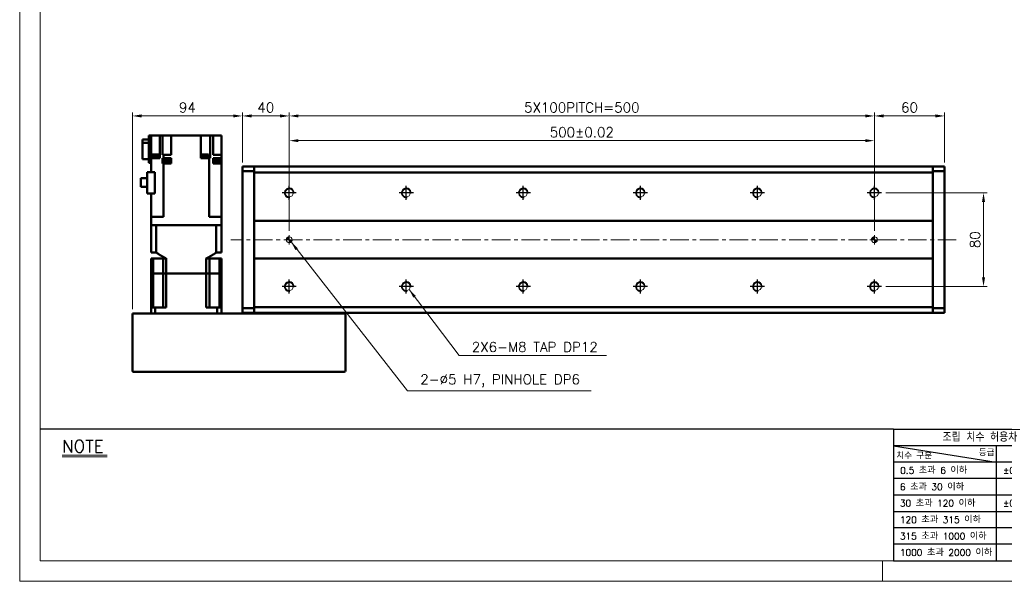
# Model space of a CAD drawing. Header units: millimetres. Extents: x 46891 to 50021, y 6223 to 9571.
# Tile 1 of 5: x 48547 to 49388, y 8529 to 9009. Entities that reach past the tile are written whole.
import ezdxf

# ---------------------------------------------------------------- set-up
doc = ezdxf.new("R2010")
doc.units = ezdxf.units.MM
doc.header["$LTSCALE"] = 0.5
doc.linetypes.add('CENTER', pattern=[50.8, 31.75, -6.35, 6.35, -6.35])
doc.layers.get('0').update_dxf_attribs({"lineweight": 20})
for name, color, linetype, lineweight in [('1', 1, 'CENTER', 13), ('4', 4, 'Continuous', 13), ('외형선(ISO)', 7, 'Continuous', 50)]:
    doc.layers.add(name, color=color, linetype=linetype, lineweight=lineweight)
for name, color, linetype in [('3', 3, 'Continuous'), ('C', 1, 'CENTER'), ('DIM', 4, 'Continuous')]:
    doc.layers.add(name, color=color, linetype=linetype)
doc.styles.add('DSR TEXT', font='romans.shx', dxfattribs={"bigfont": 'whgtxt.shx'})
doc.styles.get("Standard").update_dxf_attribs({"font": 'romans.shx', "bigfont": 'whgtxt.shx'})
doc.dimstyles.new('DSR', dxfattribs={"dimscale": 2, "dimtxt": 3, "dimasz": 3, "dimexe": 0.5, "dimexo": 0.5, "dimgap": 0.5, "dimtad": 1, "dimdsep": 46, "dimtxsty": 'Standard', "dimcen": 2.5, "dimclrd": 4, "dimclre": 4, "dimclrt": 2, "dimadec": 0, "dimazin": 2, "dimtfac": 1, "dimtmove": 0, "dimatfit": 3, "dimfxl": 0, "dimlwd": -1, "dimlwe": -1, "dimarcsym": 0})

# ---------------------------------------------------------------- blocks, each defined once
blk = doc.blocks.new('A$C13F00394')
for p, q in [((-202.34, 25.67), (-191.42, 25.67)), ((-202.34, 25.3), (-191.42, 25.3))]:
    blk.add_line(p, q)
at = {"layer": '3'}
for p, q in [((0, 32), (-207.68, 32)), ((0, 32), (202.32, 32)), ((0, 32), (0, 0)), ((0, 28), (25, 24)), ((43.43, 28), (0, 28)), ((25, 28), (25, 0)), ((43.43, 24), (0, 24)), ((43.43, 20), (0, 20)), ((43.43, 16), (0, 16)), ((0, 12), (129.32, 12)), ((43.43, 8), (0, 8)), ((43.43, 4), (0, 4)), ((0, 0), (202.32, 0))]:
    blk.add_line(p, q, dxfattribs=at)
at = {"color": 0, "style": 'DSR TEXT'}
for s, height, p in [('조립 치수 허용차', 2, (11.97, 29.02)), ('치수 구분', 1.5, (0.69, 24.78)), ('등급', 1.5, (20.77, 25.52)), (' 0.5 초과 6 이하', 1.6, (0.56, 21.19)), (' 6 초과 30 이하', 1.6, (0.49, 17.19)), (' 30 초과 120 이하', 1.6, (0.49, 13.19)), (' 120 초과 315 이하', 1.6, (0.49, 9.19)), (' 315 초과 1000 이하', 1.6, (0.49, 5.19)), (' 1000 초과 2000 이하', 1.6, (0.49, 1.19))]:
    blk.add_text(s, height=height, dxfattribs=at).set_placement(p)
at = {"color": 0, "char_height": 1.6, "attachment_point": 5, "style": 'DSR TEXT'}
for s, insert in [('%%P0.05', (29.85, 22)), ('%%P0.15', (29.85, 14))]:
    blk.add_mtext(s, dxfattribs=dict(at, insert=insert))
at = {"layer": '4', "color": 0, "style": 'DSR TEXT'}
blk.add_text('NOTE', height=3, dxfattribs=at).set_placement((-202.39, 26.38))
blk = doc.blocks.new('A$C1C1952E1')
at = {"color": 1}
blk.add_lwpolyline([(0, 0), (420, 0), (420, 297), (0, 297)], close=True, dxfattribs=at)
at = {"color": 3}
blk.add_lwpolyline([(5, 5), (415, 5), (415, 292), (5, 292)], close=True, dxfattribs=at)
blk = doc.blocks.new('A$C33E56CC6')
h = blk.add_hatch()
h.set_pattern_fill('ANSI31', color=256, style=0)
h.set_pattern_definition([(45, (-7065.45672, -6508.5399), (-0.0883883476, 0.0883883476), [])])
h.paths.add_polyline_path([(4, 6.5, 0.414214), (1.5, 4), (4, 4)])
h.paths.add_polyline_path([(6.5, 4), (4, 4), (4, 1.5, 0.414214)])
blk.add_circle((4, 4), 2.5)
at = {"layer": '1'}
for p, q in [((0, 4), (8, 4)), ((4, 0), (4, 8))]:
    blk.add_line(p, q, dxfattribs=at)
blk = doc.blocks.new('tap8')
blk.add_circle((0, 0), 3.4)
at = {"layer": 'C', "color": 1, "linetype": 'CENTER'}
for p, q in [((-6.05, 0), (6.05, 0)), ((0, -6.05), (0, 6.05))]:
    blk.add_line(p, q, dxfattribs=at)
at = {"layer": 'DIM', "color": 3}
blk.add_arc((0, 0), 4, 263.84551, 189.43144, dxfattribs=at)
blk = doc.blocks.new('*D90')
at = {"color": 1, "linetype": 'ByBlock'}
for p, q in [((48776.97, 8828.41), (48776.97, 8908.43)), ((48784.77, 8905.43), (49269.17, 8905.43)), ((49276.97, 8828.41), (49276.97, 8908.43))]:
    blk.add_line(p, q, dxfattribs=at)
at = {"color": 1}
for points in [[(48784.77, 8906.73), (48784.77, 8904.13), (48776.97, 8905.43)], [(49269.17, 8906.73), (49269.17, 8904.13), (49276.97, 8905.43)]]:
    blk.add_solid(points, dxfattribs=at)
at = {"layer": 'Defpoints', "color": 0}
for p in [(49276.97, 8905.43), (48776.97, 8824.81), (49276.97, 8824.81)]:
    blk.add_point(p, dxfattribs=at)
at = {"color": 3, "insert": (49026.97, 8912.63), "char_height": 8.4, "attachment_point": 5, "style": 'DSR TEXT'}
blk.add_mtext('500%%P0.02', dxfattribs=at)
blk = doc.blocks.new('*D91')
at = {"color": 1, "linetype": 'ByBlock'}
for p, q in [((48776.97, 8872.02), (48776.97, 8929.55)), ((48784.77, 8926.55), (49269.17, 8926.55)), ((49276.97, 8872.02), (49276.97, 8929.55))]:
    blk.add_line(p, q, dxfattribs=at)
at = {"color": 1}
for points in [[(48784.77, 8927.85), (48784.77, 8925.25), (48776.97, 8926.55)], [(49269.17, 8927.85), (49269.17, 8925.25), (49276.97, 8926.55)]]:
    blk.add_solid(points, dxfattribs=at)
at = {"layer": 'Defpoints', "color": 0}
for p in [(49276.97, 8926.55), (48776.97, 8868.42), (49276.97, 8868.42)]:
    blk.add_point(p, dxfattribs=at)
at = {"color": 3, "insert": (49026.97, 8933.75), "char_height": 8.4, "attachment_point": 5, "style": 'DSR TEXT'}
blk.add_mtext('5X100PITCH=500', dxfattribs=at)
blk = doc.blocks.new('*D92')
at = {"color": 1, "linetype": 'ByBlock'}
for p, q in [((49276.97, 8872.02), (49276.97, 8929.55)), ((49284.77, 8926.55), (49329.17, 8926.55)), ((49336.97, 8886.91), (49336.97, 8929.55))]:
    blk.add_line(p, q, dxfattribs=at)
at = {"color": 1}
for points in [[(49284.77, 8927.85), (49284.77, 8925.25), (49276.97, 8926.55)], [(49329.17, 8927.85), (49329.17, 8925.25), (49336.97, 8926.55)]]:
    blk.add_solid(points, dxfattribs=at)
at = {"layer": 'Defpoints', "color": 0}
for p in [(49336.97, 8926.55), (49336.97, 8883.31), (49276.97, 8868.42)]:
    blk.add_point(p, dxfattribs=at)
at = {"color": 3, "insert": (49306.97, 8933.75), "char_height": 8.4, "attachment_point": 5, "style": 'DSR TEXT'}
blk.add_mtext('60', dxfattribs=at)
blk = doc.blocks.new('*D93')
at = {"color": 1, "linetype": 'ByBlock'}
for p, q in [((48736.97, 8886.91), (48736.97, 8929.55)), ((48769.17, 8926.55), (48744.77, 8926.55)), ((48776.97, 8828.41), (48776.97, 8929.55))]:
    blk.add_line(p, q, dxfattribs=at)
at = {"color": 1}
for points in [[(48744.77, 8927.85), (48744.77, 8925.25), (48736.97, 8926.55)], [(48769.17, 8927.85), (48769.17, 8925.25), (48776.97, 8926.55)]]:
    blk.add_solid(points, dxfattribs=at)
at = {"layer": 'Defpoints', "color": 0}
for p in [(48736.97, 8926.55), (48736.97, 8883.31), (48776.97, 8824.81)]:
    blk.add_point(p, dxfattribs=at)
at = {"color": 3, "insert": (48756.97, 8933.75), "char_height": 8.4, "attachment_point": 5, "style": 'DSR TEXT'}
blk.add_mtext('40', dxfattribs=at)
blk = doc.blocks.new('*D94')
at = {"color": 1, "linetype": 'ByBlock'}
for p, q in [((49286.62, 8860.81), (49373.22, 8860.81)), ((49370.22, 8853.01), (49370.22, 8788.61)), ((49286.62, 8780.81), (49373.22, 8780.81))]:
    blk.add_line(p, q, dxfattribs=at)
at = {"color": 1}
for points in [[(49368.92, 8853.01), (49371.52, 8853.01), (49370.22, 8860.81)], [(49368.92, 8788.61), (49371.52, 8788.61), (49370.22, 8780.81)]]:
    blk.add_solid(points, dxfattribs=at)
at = {"layer": 'Defpoints', "color": 0}
for p in [(49283.02, 8860.81), (49283.02, 8780.81), (49370.22, 8780.81)]:
    blk.add_point(p, dxfattribs=at)
at = {"color": 3, "insert": (49363.02, 8820.81), "char_height": 8.4, "attachment_point": 5, "rotation": 90, "style": 'DSR TEXT'}
blk.add_mtext('80', dxfattribs=at)
blk = doc.blocks.new('*D95')
at = {"color": 1, "linetype": 'ByBlock'}
for p, q in [((48642.97, 8761.41), (48642.97, 8929.55)), ((48729.17, 8926.55), (48650.77, 8926.55)), ((48736.97, 8886.91), (48736.97, 8929.55))]:
    blk.add_line(p, q, dxfattribs=at)
at = {"color": 1}
for points in [[(48650.77, 8927.85), (48650.77, 8925.25), (48642.97, 8926.55)], [(48729.17, 8927.85), (48729.17, 8925.25), (48736.97, 8926.55)]]:
    blk.add_solid(points, dxfattribs=at)
at = {"layer": 'Defpoints', "color": 0}
for p in [(48642.97, 8926.55), (48736.97, 8883.31), (48642.97, 8757.81)]:
    blk.add_point(p, dxfattribs=at)
at = {"color": 3, "insert": (48689.97, 8933.75), "char_height": 8.4, "attachment_point": 5, "style": 'DSR TEXT'}
blk.add_mtext('94', dxfattribs=at)

msp = doc.modelspace()

# ---------------------------------------------------------------- linework, layer by layer
at = {"color": 1}
msp.add_line((49283.77132, 8546.54552), (49283.77132, 8528.99552), dxfattribs=at)
at = {"layer": '1'}
msp.add_line((49346.97344, 8820.81097), (48726.97344, 8820.81097), dxfattribs=at)
at = {"layer": '3'}
msp.add_line((49293.18703, 8546.54552), (50003.32132, 8546.54552), dxfattribs=at)
at = {"layer": '외형선(ISO)'}
for p, q in [((48656.97344, 8909.91097), (48658.97344, 8909.91097)), ((48656.97344, 8909.91097), (48656.97344, 8886.41097)), ((48658.97344, 8909.91097), (48662.97344, 8909.91097)), ((48658.97344, 8909.91097), (48658.97344, 8890.41097)), ((48666.47344, 8909.91097), (48662.97344, 8909.91097)), ((48668.69481, 8909.91097), (48666.47344, 8909.91097)), ((48666.47344, 8909.91097), (48666.47344, 8890.41097)), ((48668.69481, 8909.91097), (48672.67344, 8909.91097)), ((48668.69481, 8909.91097), (48668.69481, 8893.41097)), ((48676.17344, 8909.91097), (48672.67344, 8909.91097)), ((48676.17344, 8909.91097), (48701.47344, 8909.91097)), ((48676.17344, 8909.91097), (48676.17344, 8893.41097)), ((48701.47344, 8890.41097), (48701.47344, 8909.91097)), ((48704.97344, 8909.91097), (48701.47344, 8909.91097)), ((48704.97344, 8909.91097), (48709.48152, 8909.91097)), ((48711.97344, 8909.91097), (48709.48152, 8909.91097)), ((48709.48152, 8890.41097), (48709.48152, 8909.91097)), ((48711.97344, 8893.41097), (48711.97344, 8909.91097)), ((48715.47344, 8909.91097), (48711.97344, 8909.91097)), ((48715.47344, 8909.91097), (48718.97344, 8909.91097)), ((48718.97344, 8909.91097), (48718.97344, 8893.41097)), ((48651.47344, 8906.51091), (48656.97344, 8906.51091)), ((48651.47344, 8906.51091), (48651.47344, 8903.53866)), ((48651.47344, 8903.53866), (48656.97344, 8903.53866)), ((48651.47344, 8903.53866), (48651.47344, 8889.71102)), ((48659.68473, 8893.61097), (48665.28473, 8893.61097)), ((48659.68473, 8891.61097), (48659.68473, 8893.61097)), ((48665.28473, 8891.61097), (48665.28473, 8893.61097)), ((48669.01476, 8893.41097), (48668.69481, 8893.41097)), ((48669.01476, 8893.41097), (48669.41407, 8893.41097)), ((48669.41407, 8893.41097), (48676.17344, 8893.41097)), ((48669.41407, 8893.41097), (48669.41407, 8890.41097)), ((48702.4694, 8893.61097), (48708.0694, 8893.61097)), ((48702.4694, 8891.61097), (48702.4694, 8893.61097)), ((48708.0694, 8891.61097), (48708.0694, 8893.61097)), ((48713.41346, 8893.41097), (48711.97344, 8893.41097)), ((48713.41346, 8893.41097), (48718.97344, 8893.41097)), ((48718.97344, 8890.41097), (48718.97344, 8893.41097)), ((48651.47344, 8889.71102), (48656.97344, 8889.71102)), ((48658.97344, 8886.41097), (48656.97344, 8886.41097)), ((48658.93852, 8885.91097), (48658.93852, 8886.41097)), ((48658.97344, 8885.91097), (48658.93852, 8885.91097)), ((48658.97344, 8890.41097), (48658.97344, 8878.56097)), ((48658.97344, 8890.41097), (48664.53341, 8890.41097)), ((48659.48473, 8890.91097), (48665.48473, 8890.91097)), ((48659.48473, 8890.41097), (48659.48473, 8890.91097)), ((48659.53473, 8891.61097), (48665.43473, 8891.61097)), ((48659.53473, 8890.91097), (48659.53473, 8891.61097)), ((48666.47344, 8890.41097), (48664.53341, 8890.41097)), ((48665.43473, 8890.91097), (48665.43473, 8891.61097)), ((48665.48473, 8890.41097), (48665.48473, 8890.91097)), ((48668.69481, 8890.41097), (48668.69481, 8885.91097)), ((48668.69481, 8890.41097), (48669.01476, 8890.41097)), ((48669.01476, 8885.91097), (48668.69481, 8885.91097)), ((48669.41407, 8890.41097), (48669.01476, 8890.41097)), ((48669.01476, 8885.91097), (48669.41407, 8885.91097)), ((48669.36068, 8886.61097), (48675.26068, 8886.61097)), ((48669.36068, 8885.91097), (48669.36068, 8886.61097)), ((48676.17344, 8890.41097), (48669.41407, 8890.41097)), ((48669.41407, 8885.91097), (48671.85815, 8885.91097)), ((48669.41407, 8840.31097), (48669.41407, 8885.91097)), ((48669.51068, 8888.61097), (48675.11068, 8888.61097)), ((48669.51068, 8886.61097), (48669.51068, 8888.61097)), ((48672.76322, 8885.91097), (48671.85815, 8885.91097)), ((48672.76322, 8885.91097), (48676.17344, 8885.91097)), ((48675.11068, 8886.61097), (48675.11068, 8888.61097)), ((48675.26068, 8885.91097), (48675.26068, 8886.61097)), ((48676.17344, 8885.91097), (48676.17344, 8890.41097)), ((48708.5328, 8890.41097), (48701.47344, 8890.41097)), ((48702.2694, 8890.91097), (48708.2694, 8890.91097)), ((48702.2694, 8890.41097), (48702.2694, 8890.91097)), ((48702.3194, 8891.61097), (48708.2194, 8891.61097)), ((48702.3194, 8890.91097), (48702.3194, 8891.61097)), ((48708.2194, 8890.91097), (48708.2194, 8891.61097)), ((48708.2694, 8890.41097), (48708.2694, 8890.91097)), ((48708.5328, 8840.31097), (48708.5328, 8890.41097)), ((48708.5328, 8890.41097), (48708.93211, 8890.41097)), ((48709.48152, 8890.41097), (48708.93211, 8890.41097)), ((48711.97344, 8885.91097), (48711.97344, 8890.41097)), ((48711.97344, 8890.41097), (48713.41346, 8890.41097)), ((48713.41346, 8885.91097), (48711.97344, 8885.91097)), ((48713.10835, 8886.61097), (48719.00835, 8886.61097)), ((48713.10835, 8885.91097), (48713.10835, 8886.61097)), ((48713.25835, 8888.61097), (48718.85835, 8888.61097)), ((48713.25835, 8886.61097), (48713.25835, 8888.61097)), ((48718.97344, 8890.41097), (48713.41346, 8890.41097)), ((48713.41346, 8885.91097), (48718.97344, 8885.91097)), ((48718.85835, 8886.61097), (48718.85835, 8888.61097)), ((48718.97344, 8890.41097), (48718.97344, 8886.61097)), ((48719.00835, 8885.91097), (48718.97344, 8885.91097)), ((48718.97344, 8840.31097), (48718.97344, 8885.91097)), ((48719.00835, 8885.91097), (48719.00835, 8886.61097)), ((48655.57344, 8878.56097), (48662.18476, 8878.56097)), ((48655.57344, 8860.21097), (48655.57344, 8878.56097)), ((48662.18476, 8878.56097), (48662.18476, 8860.21097)), ((48736.97344, 8883.31097), (48736.97344, 8882.43229)), ((48746.97344, 8883.31097), (48736.97344, 8883.31097)), ((48736.97344, 8879.31097), (48736.97344, 8882.43229)), ((48736.97344, 8762.31097), (48736.97344, 8879.31097)), ((48746.97344, 8879.31097), (48736.97344, 8879.31097)), ((48746.97344, 8883.31097), (48746.97344, 8882.43229)), ((49326.97344, 8883.31097), (48746.97344, 8883.31097)), ((48746.97344, 8882.43229), (48746.97344, 8883.31097)), ((48746.97344, 8878.31097), (48746.97344, 8882.43229)), ((48746.97344, 8882.43229), (48746.97344, 8879.31097)), ((48746.97344, 8836.81097), (48746.97344, 8878.31097)), ((48746.97344, 8878.31097), (49326.97344, 8878.31097)), ((49326.97344, 8882.43229), (49326.97344, 8883.31097)), ((49326.97344, 8883.31097), (49326.97344, 8882.43229)), ((49326.97344, 8883.31097), (49336.97344, 8883.31097)), ((49326.97344, 8882.43229), (49326.97344, 8878.31097)), ((49326.97344, 8879.31097), (49326.97344, 8882.43229)), ((49326.97344, 8879.31097), (49336.97344, 8879.31097)), ((49326.97344, 8878.31097), (49326.97344, 8836.81097)), ((49336.97344, 8882.43229), (49336.97344, 8883.31097)), ((49336.97344, 8882.43229), (49336.97344, 8879.31097)), ((49336.97344, 8879.31097), (49336.97344, 8762.31097)), ((48650.17344, 8873.43597), (48655.57344, 8873.43597)), ((48650.17344, 8873.43597), (48650.17344, 8865.98597)), ((48650.17344, 8865.98597), (48655.57344, 8865.98597)), ((48662.18476, 8860.21097), (48655.57344, 8860.21097)), ((48658.97344, 8840.31097), (48658.97344, 8860.21097)), ((48658.97344, 8840.31097), (48658.97344, 8833.31097)), ((48658.97344, 8840.31097), (48663.47344, 8840.31097)), ((48669.41407, 8840.31097), (48663.47344, 8840.31097)), ((48708.5328, 8840.31097), (48714.47344, 8840.31097)), ((48714.47344, 8840.31097), (48718.97344, 8840.31097)), ((48718.97344, 8833.31097), (48718.97344, 8840.31097)), ((48746.97344, 8835.95741), (48746.97344, 8836.81097)), ((49326.97344, 8836.81097), (48746.97344, 8836.81097)), ((48746.97344, 8835.60386), (48746.97344, 8835.95741)), ((48746.97344, 8806.01807), (48746.97344, 8835.60386)), ((48746.97344, 8835.60386), (48746.97344, 8806.01807)), ((49326.97344, 8836.81097), (49326.97344, 8835.95741)), ((49326.97344, 8835.95741), (49326.97344, 8835.60386)), ((49326.97344, 8835.60386), (49326.97344, 8806.01807)), ((49326.97344, 8806.01807), (49326.97344, 8835.60386)), ((48658.97791, 8833.31097), (48658.97344, 8833.31097)), ((48658.97344, 8809.81097), (48658.97344, 8833.31097)), ((48663.27289, 8833.31097), (48658.97791, 8833.31097)), ((48663.27811, 8833.31097), (48663.27289, 8833.31097)), ((48663.27811, 8833.31097), (48714.66877, 8833.31097)), ((48663.27811, 8809.81097), (48663.27811, 8833.31097)), ((48714.47344, 8833.31097), (48663.47344, 8833.31097)), ((48714.67399, 8833.31097), (48714.66877, 8833.31097)), ((48714.66877, 8809.81097), (48714.66877, 8833.31097)), ((48718.96897, 8833.31097), (48714.67399, 8833.31097)), ((48718.97344, 8833.31097), (48718.96897, 8833.31097)), ((48718.97344, 8809.81097), (48718.97344, 8833.31097)), ((48663.27811, 8809.81097), (48658.97344, 8809.81097)), ((48718.97344, 8809.81097), (48714.66877, 8809.81097)), ((48660.68585, 8804.81097), (48658.97344, 8804.81097)), ((48658.97344, 8791.81097), (48658.97344, 8804.81097)), ((48669.22344, 8804.81097), (48660.68585, 8804.81097)), ((48660.68585, 8791.81097), (48660.68585, 8804.81097)), ((48671.93671, 8804.81097), (48669.22344, 8804.81097)), ((48669.22344, 8791.81097), (48669.22344, 8804.81097)), ((48671.93671, 8791.81097), (48671.93671, 8804.81097)), ((48708.72344, 8804.81097), (48706.01016, 8804.81097)), ((48706.01016, 8791.81097), (48706.01016, 8804.81097)), ((48708.72344, 8804.81097), (48717.26102, 8804.81097)), ((48708.72344, 8791.81097), (48708.72344, 8804.81097)), ((48718.97344, 8804.81097), (48717.26102, 8804.81097)), ((48717.26102, 8791.81097), (48717.26102, 8804.81097)), ((48718.97344, 8791.81097), (48718.97344, 8804.81097)), ((48746.97344, 8805.66452), (48746.97344, 8806.01807)), ((48746.97344, 8804.81097), (48746.97344, 8805.66452)), ((48746.97344, 8763.31097), (48746.97344, 8804.81097)), ((48746.97344, 8804.81097), (49326.97344, 8804.81097)), ((49326.97344, 8806.01807), (49326.97344, 8805.66452)), ((49326.97344, 8805.66452), (49326.97344, 8804.81097)), ((49326.97344, 8804.81097), (49326.97344, 8763.31097)), ((48658.97344, 8791.81097), (48660.68585, 8791.81097)), ((48658.97344, 8791.81097), (48658.97344, 8762.81097)), ((48660.68585, 8791.81097), (48658.97344, 8791.81097)), ((48660.68585, 8791.81097), (48664.22344, 8791.81097)), ((48660.68585, 8762.81097), (48660.68585, 8791.81097)), ((48660.68585, 8791.81097), (48664.22344, 8791.81097)), ((48664.22344, 8791.81097), (48669.22344, 8791.81097)), ((48664.22344, 8791.81097), (48669.22344, 8791.81097)), ((48669.22344, 8791.81097), (48671.93671, 8791.81097)), ((48669.22344, 8762.81097), (48669.22344, 8791.81097)), ((48671.93671, 8791.81097), (48669.22344, 8791.81097)), ((48671.93671, 8791.81097), (48706.01016, 8791.81097)), ((48671.93671, 8791.81097), (48671.93671, 8762.81097)), ((48671.93671, 8791.81097), (48706.01016, 8791.81097)), ((48706.01016, 8791.81097), (48708.72344, 8791.81097)), ((48706.01016, 8791.81097), (48706.01016, 8762.81097)), ((48708.72344, 8791.81097), (48706.01016, 8791.81097)), ((48708.72344, 8791.81097), (48713.72344, 8791.81097)), ((48708.72344, 8762.81097), (48708.72344, 8791.81097)), ((48708.72344, 8791.81097), (48713.72344, 8791.81097)), ((48713.72344, 8791.81097), (48717.26102, 8791.81097)), ((48713.72344, 8791.81097), (48717.26102, 8791.81097)), ((48717.26102, 8791.81097), (48718.97344, 8791.81097)), ((48717.26102, 8762.81097), (48717.26102, 8791.81097)), ((48718.97344, 8791.81097), (48717.26102, 8791.81097)), ((48718.97344, 8791.81097), (48718.97344, 8762.81097)), ((48662.51592, 8762.81097), (48658.97344, 8762.81097)), ((48658.97344, 8757.81097), (48658.97344, 8762.81097)), ((48662.51592, 8762.81097), (48671.93671, 8762.81097)), ((48662.51592, 8757.81097), (48662.51592, 8762.81097)), ((48706.01016, 8762.81097), (48715.43095, 8762.81097)), ((48718.97344, 8762.81097), (48715.43095, 8762.81097)), ((48715.43095, 8757.81097), (48715.43095, 8762.81097)), ((48718.97344, 8757.81097), (48718.97344, 8762.81097)), ((48736.97344, 8759.18964), (48736.97344, 8762.31097)), ((48746.97344, 8762.31097), (48736.97344, 8762.31097)), ((48736.97344, 8759.18964), (48736.97344, 8758.31097)), ((48746.97344, 8758.31097), (48736.97344, 8758.31097)), ((48746.97344, 8759.18964), (48746.97344, 8763.31097)), ((49326.97344, 8763.31097), (48746.97344, 8763.31097)), ((48746.97344, 8762.31097), (48746.97344, 8759.18964)), ((48746.97344, 8759.18964), (48746.97344, 8758.31097)), ((48746.97344, 8758.31097), (48746.97344, 8759.18964)), ((49326.97344, 8758.31097), (48746.97344, 8758.31097)), ((48764.32344, 8758.27097), (48795.62344, 8758.27097)), ((48764.32344, 8757.92597), (48764.32344, 8758.27097)), ((48764.32344, 8757.92597), (48795.62344, 8757.92597)), ((48795.62344, 8757.92597), (48795.62344, 8758.27097)), ((49326.97344, 8763.31097), (49326.97344, 8759.18964)), ((49326.97344, 8759.18964), (49326.97344, 8762.31097)), ((49326.97344, 8762.31097), (49336.97344, 8762.31097)), ((49326.97344, 8759.18964), (49326.97344, 8758.31097)), ((49326.97344, 8758.31097), (49326.97344, 8759.18964)), ((49326.97344, 8758.31097), (49336.97344, 8758.31097)), ((49336.97344, 8762.31097), (49336.97344, 8759.18964)), ((49336.97344, 8758.31097), (49336.97344, 8759.18964)), ((48642.97344, 8757.81097), (48643.97344, 8757.81097)), ((48642.97344, 8757.81097), (48642.97344, 8708.81097)), ((48643.97344, 8757.81097), (48823.97344, 8757.81097)), ((48823.97344, 8757.81097), (48824.97344, 8757.81097)), ((48824.97344, 8708.81097), (48824.97344, 8757.81097)), ((48643.97344, 8707.81097), (48823.97344, 8707.81097))]:
    msp.add_line(p, q, dxfattribs=at)
for centre, start, end in [((48643.97344, 8708.81097), 180, 270), ((48823.97344, 8708.81097), 270, 0)]:
    msp.add_arc(centre, 1, start, end, dxfattribs=at)
for points, weights in [([(48663.27811, 8809.81097), (48667.89993, 8806.8044), (48671.93671, 8804.81097)], [1.35251798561, 1.41367336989, 1.45736434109]), ([(48706.01016, 8804.81097), (48710.04694, 8806.8044), (48714.66877, 8809.81097)], [1.45736434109, 1.41367336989, 1.35251798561])]:
    msp.add_rational_spline(points, weights, degree=2, dxfattribs=at)

# ---------------------------------------------------------------- block references
at = {"xscale": 3.51, "yscale": 3.51, "zscale": 3.51}
for name, p in [('A$C1C1952E1', (48546.67132, 8528.99552)), ('A$C13F00394', (49293.18704, 8546.54552))]:
    msp.add_blockref(name, p, dxfattribs=at)
at = {"rotation": 90}
for p in [(48776.97344, 8860.81097), (48876.97344, 8860.81097), (48976.97344, 8860.81097), (49076.97344, 8860.81097), (49176.97344, 8860.81097), (49276.97344, 8860.81097), (48776.97344, 8780.81097), (48876.97344, 8780.81097), (48976.97344, 8780.81097), (49076.97344, 8780.81097), (49176.97344, 8780.81097), (49276.97344, 8780.81097)]:
    msp.add_blockref('tap8', p, dxfattribs=at)
for p in [(48772.97343, 8816.81097), (49272.97343, 8816.81097)]:
    msp.add_blockref('A$C33E56CC6', p)

# ---------------------------------------------------------------- texts
at = {"color": 3, "char_height": 8.4, "attachment_point": 7, "style": 'DSR TEXT'}
for s, insert in [('2X6-M8 TAP DP12', (48932.94611, 8724.95845)), ('2-%%C5 H7, PINHOLE DP6', (48888.96304, 8694.70623))]:
    msp.add_mtext(s, dxfattribs=dict(at, insert=insert))

# ---------------------------------------------------------------- dimensions: what is measured, and where the dimension line sits
for base, p1, p2, picture, middle in [((48642.97344, 8926.5459), (48736.97344, 8883.31097), (48642.97344, 8757.81097), '*D95', (48689.97344, 8933.7459)), ((48736.97344, 8926.5459), (48776.97344, 8824.81097), (48736.97344, 8883.31097), '*D93', (48756.97344, 8933.7459)), ((49336.97344, 8926.5459), (49276.97344, 8868.4226), (49336.97344, 8883.31097), '*D92', (49306.97344, 8933.7459))]:
    dim = msp.add_linear_dim(base=base, p1=p1, p2=p2, dimstyle='DSR', override={"dimscale": 3, "dimtxt": 2.8, "dimasz": 2.600136, "dimexe": 1, "dimexo": 1.2, "dimgap": 1, "dimdec": 4, "dimtxsty": 'DSR TEXT', "dimclrd": 1, "dimclre": 1, "dimclrt": 3, "dimtdec": 4, "dimtix": 1})
    dim.commit()
    dim.dimension.update_dxf_attribs({"geometry": picture, "text_midpoint": middle})
for base, p1, p2, text, picture, middle in [((49276.97344, 8926.5459), (48776.97344, 8868.4226), (49276.97344, 8868.4226), '5X100PITCH=<>', '*D91', (49026.97344, 8933.7459)), ((49276.97344, 8905.43424), (48776.97344, 8824.81097), (49276.97344, 8824.81097), '<>%%P0.02', '*D90', (49026.97344, 8912.63424))]:
    dim = msp.add_linear_dim(base=base, p1=p1, p2=p2, text=text, dimstyle='DSR', override={"dimscale": 3, "dimtxt": 2.8, "dimasz": 2.600136, "dimexe": 1, "dimexo": 1.2, "dimgap": 1, "dimdec": 4, "dimtxsty": 'DSR TEXT', "dimclrd": 1, "dimclre": 1, "dimclrt": 3, "dimtdec": 4, "dimtix": 1})
    dim.commit()
    dim.dimension.update_dxf_attribs({"geometry": picture, "text_midpoint": middle})
dim = msp.add_linear_dim(base=(49370.22277, 8780.81097), p1=(49283.02041, 8860.81097), p2=(49283.02041, 8780.81097), angle=90, dimstyle='DSR', override={"dimscale": 3, "dimtxt": 2.8, "dimasz": 2.600136, "dimexe": 1, "dimexo": 1.2, "dimgap": 1, "dimdec": 4, "dimtxsty": 'DSR TEXT', "dimclrd": 1, "dimclre": 1, "dimclrt": 3, "dimtdec": 4, "dimtix": 1})
dim.commit()
dim.dimension.update_dxf_attribs({"geometry": '*D94', "text_midpoint": (49363.02277, 8820.81097)})

# ---------------------------------------------------------------- leaders
at = {"annotation_type": 0, "has_hookline": 1, "hookline_direction": 0}
for points, text_width in [([(48778.55181, 8818.87222), (48878.16263, 8691.70623), (48885.96304, 8691.70623)], 145.875), ([(48879.35452, 8778.38394), (48922.1457, 8721.95845), (48929.94611, 8721.95845)], 115.25)]:
    msp.add_leader(points, dimstyle='DSR', override={"dimscale": 3, "dimtxt": 2.8, "dimasz": 2.600136, "dimexe": 1, "dimexo": 1.2, "dimgap": 1, "dimdec": 4, "dimtxsty": 'DSR TEXT', "dimclrd": 1, "dimclre": 1, "dimclrt": 3, "dimtdec": 4, "dimtix": 1}, dxfattribs=dict(at, text_width=text_width))

doc.saveas('drawing.dxf')
